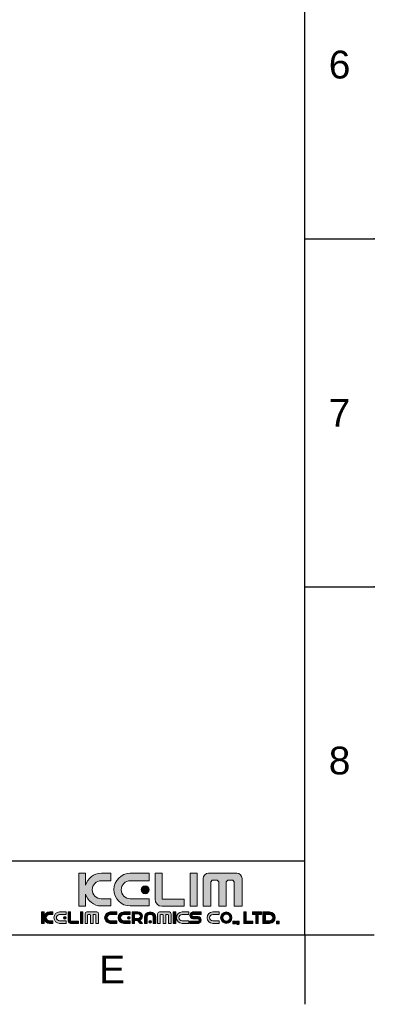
# Model space of a CAD drawing. Header units: millimetres. Extents: x 861 to 1911, y -261 to 1224.
# Tile 3 of 12: x 1731 to 1911, y -261 to 239. Entities that reach past the tile are written whole.
import ezdxf

# ---------------------------------------------------------------- set-up
doc = ezdxf.new("R2010")
doc.units = ezdxf.units.MM
doc.header["$LTSCALE"] = 0.1
doc.layers.add('FORM', color=7, linetype='Continuous')
doc.layers.add('TEXT', color=2, linetype='Continuous')
doc.styles.get("Standard").update_dxf_attribs({"font": 'arial_0.ttf'})

msp = doc.modelspace()

# ---------------------------------------------------------------- hatches: boundary and pattern name
at = {"layer": 'TEXT'}
h = msp.add_hatch(color=2, dxfattribs=at)
h.dxf.hatch_style = 2
edge = h.paths.add_edge_path()
edge.add_spline(control_points=[(1777.26, -207.29), (1777.26, -207.29), (1772.44, -207.29), (1772.44, -207.29), (1769.9, -207.29), (1767.86, -205.24), (1767.86, -202.71), (1767.86, -200.18), (1769.9, -198.13), (1772.44, -198.13), (1772.44, -198.13), (1777.26, -198.13), (1777.26, -198.13), (1777.26, -198.13), (1777.26, -194.35), (1777.26, -194.35), (1777.26, -194.35), (1772.49, -194.35), (1772.49, -194.35), (1768.68, -194.35), (1765.48, -196.9), (1764.5, -200.4), (1764.5, -200.4), (1764.5, -194.23), (1764.5, -194.23), (1764.5, -194.23), (1760.97, -194.23), (1760.97, -194.23), (1760.97, -194.23), (1760.97, -211.07), (1760.97, -211.07), (1760.97, -211.07), (1764.5, -211.07), (1764.5, -211.07), (1764.5, -211.07), (1764.5, -204.89), (1764.5, -204.89), (1765.48, -208.39), (1768.68, -210.96), (1772.49, -210.96), (1772.49, -210.96), (1777.26, -210.96), (1777.26, -210.96), (1777.26, -210.96), (1777.26, -207.29), (1777.26, -207.29)], knot_values=[0, 0, 0, 0, 1, 1, 1, 2, 2, 2, 3, 3, 3, 4, 4, 4, 5, 5, 5, 6, 6, 6, 7, 7, 7, 8, 8, 8, 9, 9, 9, 10, 10, 10, 11, 11, 11, 12, 12, 12, 13, 13, 13, 14, 14, 14, 15, 15, 15, 15], degree=3, periodic=0)
h = msp.add_hatch(color=256, dxfattribs=at)
h.dxf.hatch_style = 2
edge = h.paths.add_edge_path()
edge.add_spline(control_points=[(1787.22, -210.96), (1787.22, -210.96), (1796.82, -210.96), (1796.82, -210.96), (1796.82, -210.96), (1796.82, -207.29), (1796.82, -207.29), (1796.82, -207.29), (1787.16, -207.29), (1787.16, -207.29), (1784.63, -207.29), (1782.58, -205.24), (1782.58, -202.71), (1782.58, -200.18), (1784.62, -198.13), (1787.16, -198.13), (1787.16, -198.13), (1796.82, -198.13), (1796.82, -198.13), (1796.82, -198.13), (1796.82, -194.35), (1796.82, -194.35), (1796.82, -194.35), (1787.22, -194.35), (1787.22, -194.35), (1782.63, -194.35), (1778.91, -198.05), (1778.91, -202.65), (1778.91, -207.23), (1782.63, -210.96), (1787.22, -210.96)], knot_values=[0, 0, 0, 0, 1, 1, 1, 2, 2, 2, 3, 3, 3, 4, 4, 4, 5, 5, 5, 6, 6, 6, 7, 7, 7, 8, 8, 8, 9, 9, 9, 10, 10, 10, 10], degree=3, periodic=0)
h = msp.add_hatch(color=2, dxfattribs=at)
h.dxf.hatch_style = 2
edge = h.paths.add_edge_path()
edge.add_spline(control_points=[(1803.33, -211.08), (1803.33, -211.08), (1814.68, -211.08), (1814.68, -211.08), (1814.68, -211.08), (1814.68, -207.55), (1814.68, -207.55), (1814.68, -207.55), (1803.35, -207.55), (1803.35, -207.55), (1803.35, -207.55), (1803.34, -207.59), (1803.34, -207.59), (1803.34, -207.59), (1803.34, -194.23), (1803.34, -194.23), (1803.34, -194.23), (1799.8, -194.23), (1799.8, -194.23), (1799.8, -194.23), (1799.8, -207.55), (1799.8, -207.55), (1799.8, -207.55), (1799.79, -207.54), (1799.79, -207.54), (1799.79, -209.5), (1801.38, -211.1), (1803.35, -211.1), (1803.35, -211.1), (1803.33, -211.08), (1803.33, -211.08)], knot_values=[0, 0, 0, 0, 1, 1, 1, 2, 2, 2, 3, 3, 3, 4, 4, 4, 5, 5, 5, 6, 6, 6, 7, 7, 7, 8, 8, 8, 9, 9, 9, 10, 10, 10, 10], degree=3, periodic=0)
h = msp.add_hatch(color=2, dxfattribs=at)
h.dxf.hatch_style = 2
h.paths.add_polyline_path([(1821.15, -194.23), (1817.62, -194.23), (1817.62, -211.07), (1821.15, -211.07)])
h = msp.add_hatch(color=2, dxfattribs=at)
h.dxf.hatch_style = 2
edge = h.paths.add_edge_path()
edge.add_spline(control_points=[(1841.34, -194.31), (1841.34, -194.31), (1826.96, -194.31), (1826.96, -194.31), (1825.48, -194.31), (1824.28, -195.5), (1824.28, -196.97), (1824.28, -196.97), (1824.28, -211.05), (1824.28, -211.05), (1824.28, -211.05), (1828.1, -211.05), (1828.1, -211.05), (1828.1, -211.05), (1828.1, -198.71), (1828.1, -198.71), (1828.1, -198.71), (1828.9, -197.91), (1828.9, -197.91), (1828.9, -197.91), (1831.46, -197.91), (1831.46, -197.91), (1831.46, -197.91), (1832.26, -198.71), (1832.26, -198.71), (1832.26, -198.71), (1832.26, -211.05), (1832.26, -211.05), (1832.26, -211.05), (1835.95, -211.05), (1835.95, -211.05), (1835.95, -211.05), (1835.95, -198.71), (1835.95, -198.71), (1835.95, -198.71), (1836.75, -197.91), (1836.75, -197.91), (1836.75, -197.91), (1839.31, -197.91), (1839.31, -197.91), (1839.31, -197.91), (1840.1, -198.71), (1840.1, -198.71), (1840.1, -198.71), (1840.1, -211.05), (1840.1, -211.05), (1840.1, -211.05), (1844.02, -211.05), (1844.02, -211.05), (1844.02, -211.05), (1844.02, -196.97), (1844.02, -196.97), (1844.02, -195.5), (1842.81, -194.31), (1841.34, -194.31)], knot_values=[0, 0, 0, 0, 1, 1, 1, 2, 2, 2, 3, 3, 3, 4, 4, 4, 5, 5, 5, 6, 6, 6, 7, 7, 7, 8, 8, 8, 9, 9, 9, 10, 10, 10, 11, 11, 11, 12, 12, 12, 13, 13, 13, 14, 14, 14, 15, 15, 15, 16, 16, 16, 17, 17, 17, 18, 18, 18, 18], degree=3, periodic=0)
h = msp.add_hatch(color=2, dxfattribs=at)
h.dxf.hatch_style = 2
edge = h.paths.add_edge_path()
edge.add_spline(control_points=[(1792.77, -202.71), (1792.77, -203.82), (1793.66, -204.72), (1794.77, -204.72), (1795.87, -204.72), (1796.77, -203.82), (1796.77, -202.71), (1796.77, -201.6), (1795.87, -200.71), (1794.77, -200.71), (1793.66, -200.71), (1792.77, -201.6), (1792.77, -202.71)], knot_values=[0, 0, 0, 0, 1, 1, 1, 2, 2, 2, 3, 3, 3, 4, 4, 4, 4], degree=3, periodic=0)
h = msp.add_hatch(color=2, dxfattribs=at)
h.dxf.hatch_style = 2
edge = h.paths.add_edge_path()
edge.add_spline(control_points=[(1743.34, -216.15), (1743.34, -216.15), (1743.34, -213.99), (1743.34, -213.99), (1743.34, -213.99), (1742.11, -213.99), (1742.11, -213.99), (1742.11, -213.99), (1742.11, -219.86), (1742.11, -219.86), (1742.11, -219.86), (1743.34, -219.86), (1743.34, -219.86), (1743.34, -219.86), (1743.34, -217.7), (1743.34, -217.7), (1743.68, -218.92), (1744.8, -219.82), (1746.13, -219.82), (1746.13, -219.82), (1747.79, -219.82), (1747.79, -219.82), (1747.79, -219.82), (1747.79, -218.54), (1747.79, -218.54), (1747.79, -218.54), (1746.11, -218.54), (1746.11, -218.54), (1745.23, -218.54), (1744.52, -217.83), (1744.52, -216.95), (1744.52, -216.06), (1745.23, -215.35), (1746.11, -215.35), (1746.11, -215.35), (1747.79, -215.35), (1747.79, -215.35), (1747.79, -215.35), (1747.79, -214.03), (1747.79, -214.03), (1747.79, -214.03), (1746.13, -214.03), (1746.13, -214.03), (1744.8, -214.03), (1743.68, -214.93), (1743.34, -216.15)], knot_values=[0, 0, 0, 0, 1, 1, 1, 2, 2, 2, 3, 3, 3, 4, 4, 4, 5, 5, 5, 6, 6, 6, 7, 7, 7, 8, 8, 8, 9, 9, 9, 10, 10, 10, 11, 11, 11, 12, 12, 12, 13, 13, 13, 14, 14, 14, 15, 15, 15, 15], degree=3, periodic=0)
h = msp.add_hatch(color=2, dxfattribs=at)
h.dxf.hatch_style = 2
edge = h.paths.add_edge_path()
edge.add_spline(control_points=[(1748.37, -216.93), (1748.37, -218.52), (1749.67, -219.82), (1751.27, -219.82), (1751.27, -219.82), (1754.62, -219.82), (1754.62, -219.82), (1754.62, -219.82), (1754.62, -218.54), (1754.62, -218.54), (1754.62, -218.54), (1751.25, -218.54), (1751.25, -218.54), (1750.36, -218.54), (1749.65, -217.83), (1749.65, -216.95), (1749.65, -216.06), (1750.36, -215.35), (1751.25, -215.35), (1751.25, -215.35), (1754.62, -215.35), (1754.62, -215.35), (1754.62, -215.35), (1754.62, -214.03), (1754.62, -214.03), (1754.62, -214.03), (1751.27, -214.03), (1751.27, -214.03), (1749.67, -214.03), (1748.37, -215.32), (1748.37, -216.93)], knot_values=[0, 0, 0, 0, 1, 1, 1, 2, 2, 2, 3, 3, 3, 4, 4, 4, 5, 5, 5, 6, 6, 6, 7, 7, 7, 8, 8, 8, 9, 9, 9, 10, 10, 10, 10], degree=3, periodic=0)
h = msp.add_hatch(color=2, dxfattribs=at)
h.dxf.hatch_style = 2
edge = h.paths.add_edge_path()
edge.add_spline(control_points=[(1756.89, -218.65), (1756.89, -218.65), (1756.89, -213.99), (1756.89, -213.99), (1756.89, -213.99), (1755.66, -213.99), (1755.66, -213.99), (1755.66, -213.99), (1755.66, -218.64), (1755.66, -218.64), (1755.66, -218.64), (1755.65, -218.63), (1755.65, -218.63), (1755.65, -219.32), (1756.21, -219.87), (1756.9, -219.87), (1756.9, -219.87), (1756.89, -219.87), (1756.89, -219.87), (1756.89, -219.87), (1760.84, -219.87), (1760.84, -219.87), (1760.84, -219.87), (1760.84, -218.64), (1760.84, -218.64), (1760.84, -218.64), (1756.9, -218.64), (1756.9, -218.64), (1756.9, -218.64), (1756.89, -218.65), (1756.89, -218.65)], knot_values=[0, 0, 0, 0, 1, 1, 1, 2, 2, 2, 3, 3, 3, 4, 4, 4, 5, 5, 5, 6, 6, 6, 7, 7, 7, 8, 8, 8, 9, 9, 9, 10, 10, 10, 10], degree=3, periodic=0)
h = msp.add_hatch(color=2, dxfattribs=at)
h.dxf.hatch_style = 2
h.paths.add_polyline_path([(1761.87, -219.86), (1763.1, -219.86), (1763.1, -213.99), (1761.87, -213.99)])
h = msp.add_hatch(color=2, dxfattribs=at)
h.dxf.hatch_style = 2
edge = h.paths.add_edge_path()
edge.add_spline(control_points=[(1770.14, -214.02), (1770.14, -214.02), (1765.13, -214.02), (1765.13, -214.02), (1764.61, -214.02), (1764.19, -214.43), (1764.19, -214.94), (1764.19, -214.94), (1764.19, -219.86), (1764.19, -219.86), (1764.19, -219.86), (1765.53, -219.86), (1765.53, -219.86), (1765.53, -219.86), (1765.53, -215.55), (1765.53, -215.55), (1765.53, -215.55), (1765.8, -215.27), (1765.8, -215.27), (1765.8, -215.27), (1766.7, -215.27), (1766.7, -215.27), (1766.7, -215.27), (1766.98, -215.55), (1766.98, -215.55), (1766.98, -215.55), (1766.98, -219.86), (1766.98, -219.86), (1766.98, -219.86), (1768.26, -219.86), (1768.26, -219.86), (1768.26, -219.86), (1768.26, -215.55), (1768.26, -215.55), (1768.26, -215.55), (1768.54, -215.27), (1768.54, -215.27), (1768.54, -215.27), (1769.43, -215.27), (1769.43, -215.27), (1769.43, -215.27), (1769.71, -215.55), (1769.71, -215.55), (1769.71, -215.55), (1769.71, -219.86), (1769.71, -219.86), (1769.71, -219.86), (1771.08, -219.86), (1771.08, -219.86), (1771.08, -219.86), (1771.08, -214.94), (1771.08, -214.94), (1771.08, -214.43), (1770.66, -214.02), (1770.14, -214.02)], knot_values=[0, 0, 0, 0, 1, 1, 1, 2, 2, 2, 3, 3, 3, 4, 4, 4, 5, 5, 5, 6, 6, 6, 7, 7, 7, 8, 8, 8, 9, 9, 9, 10, 10, 10, 11, 11, 11, 12, 12, 12, 13, 13, 13, 14, 14, 14, 15, 15, 15, 16, 16, 16, 17, 17, 17, 18, 18, 18, 18], degree=3, periodic=0)
h = msp.add_hatch(color=2, dxfattribs=at)
h.dxf.hatch_style = 2
edge = h.paths.add_edge_path()
edge.add_spline(control_points=[(1774.16, -216.93), (1774.16, -218.52), (1775.45, -219.82), (1777.05, -219.82), (1777.05, -219.82), (1780.4, -219.82), (1780.4, -219.82), (1780.4, -219.82), (1780.4, -218.54), (1780.4, -218.54), (1780.4, -218.54), (1777.03, -218.54), (1777.03, -218.54), (1776.15, -218.54), (1775.43, -217.83), (1775.43, -216.95), (1775.43, -216.06), (1776.15, -215.35), (1777.03, -215.35), (1777.03, -215.35), (1780.4, -215.35), (1780.4, -215.35), (1780.4, -215.35), (1780.4, -214.03), (1780.4, -214.03), (1780.4, -214.03), (1777.05, -214.03), (1777.05, -214.03), (1775.45, -214.03), (1774.16, -215.32), (1774.16, -216.93)], knot_values=[0, 0, 0, 0, 1, 1, 1, 2, 2, 2, 3, 3, 3, 4, 4, 4, 5, 5, 5, 6, 6, 6, 7, 7, 7, 8, 8, 8, 9, 9, 9, 10, 10, 10, 10], degree=3, periodic=0)
h = msp.add_hatch(color=2, dxfattribs=at)
h.dxf.hatch_style = 2
edge = h.paths.add_edge_path()
edge.add_spline(control_points=[(1780.98, -216.93), (1780.98, -218.52), (1782.27, -219.82), (1783.87, -219.82), (1783.87, -219.82), (1787.22, -219.82), (1787.22, -219.82), (1787.22, -219.82), (1787.22, -218.54), (1787.22, -218.54), (1787.22, -218.54), (1783.85, -218.54), (1783.85, -218.54), (1782.97, -218.54), (1782.26, -217.83), (1782.26, -216.95), (1782.26, -216.06), (1782.97, -215.35), (1783.85, -215.35), (1783.85, -215.35), (1787.22, -215.35), (1787.22, -215.35), (1787.22, -215.35), (1787.22, -214.03), (1787.22, -214.03), (1787.22, -214.03), (1783.87, -214.03), (1783.87, -214.03), (1782.27, -214.03), (1780.98, -215.32), (1780.98, -216.93)], knot_values=[0, 0, 0, 0, 1, 1, 1, 2, 2, 2, 3, 3, 3, 4, 4, 4, 5, 5, 5, 6, 6, 6, 7, 7, 7, 8, 8, 8, 9, 9, 9, 10, 10, 10, 10], degree=3, periodic=0)
h = msp.add_hatch(color=2, dxfattribs=at)
h.dxf.hatch_style = 2
edge = h.paths.add_edge_path()
edge.add_spline(control_points=[(1793.44, -216.15), (1793.44, -214.96), (1792.35, -213.99), (1791, -213.99), (1791, -213.99), (1789.4, -213.99), (1789.4, -213.99), (1789.4, -213.99), (1788.17, -213.99), (1788.17, -213.99), (1788.17, -213.99), (1788.17, -214.95), (1788.17, -214.95), (1788.17, -214.95), (1788.17, -217.33), (1788.17, -217.33), (1788.17, -217.33), (1788.17, -218.32), (1788.17, -218.32), (1788.17, -218.32), (1788.17, -219.86), (1788.17, -219.86), (1788.17, -219.86), (1789.4, -219.86), (1789.4, -219.86), (1789.4, -219.86), (1789.4, -218.32), (1789.4, -218.32), (1789.4, -218.32), (1790.9, -218.32), (1790.9, -218.32), (1790.9, -218.32), (1792.21, -219.86), (1792.21, -219.86), (1792.21, -219.86), (1793.44, -219.86), (1793.44, -219.86), (1793.44, -219.86), (1791.98, -218.14), (1791.98, -218.14), (1792.84, -217.8), (1793.44, -217.04), (1793.44, -216.15)], knot_values=[0, 0, 0, 0, 1, 1, 1, 2, 2, 2, 3, 3, 3, 4, 4, 4, 5, 5, 5, 6, 6, 6, 7, 7, 7, 8, 8, 8, 9, 9, 9, 10, 10, 10, 11, 11, 11, 12, 12, 12, 13, 13, 13, 14, 14, 14, 14], degree=3, periodic=0)
edge = h.paths.add_edge_path()
edge.add_spline(control_points=[(1791.01, -217.33), (1791.01, -217.33), (1789.4, -217.33), (1789.4, -217.33), (1789.4, -217.33), (1789.4, -214.95), (1789.4, -214.95), (1789.4, -214.95), (1791.01, -214.95), (1791.01, -214.95), (1791.76, -214.95), (1792.36, -215.48), (1792.36, -216.14), (1792.36, -216.8), (1791.76, -217.33), (1791.01, -217.33)], knot_values=[0, 0, 0, 0, 1, 1, 1, 2, 2, 2, 3, 3, 3, 4, 4, 4, 5, 5, 5, 5], degree=3, periodic=0)
h = msp.add_hatch(color=2, dxfattribs=at)
h.dxf.hatch_style = 2
edge = h.paths.add_edge_path()
edge.add_spline(control_points=[(1797.33, -214.03), (1795.73, -214.03), (1794.44, -215.23), (1794.44, -216.72), (1794.44, -216.72), (1794.44, -219.82), (1794.44, -219.82), (1794.44, -219.82), (1795.71, -219.82), (1795.71, -219.82), (1795.71, -219.82), (1795.71, -216.7), (1795.71, -216.7), (1795.71, -215.88), (1796.43, -215.22), (1797.31, -215.22), (1798.19, -215.22), (1798.91, -215.88), (1798.91, -216.7), (1798.91, -216.7), (1798.91, -219.82), (1798.91, -219.82), (1798.91, -219.82), (1800.23, -219.82), (1800.23, -219.82), (1800.23, -219.82), (1800.23, -216.72), (1800.23, -216.72), (1800.23, -215.23), (1798.93, -214.03), (1797.33, -214.03)], knot_values=[0, 0, 0, 0, 1, 1, 1, 2, 2, 2, 3, 3, 3, 4, 4, 4, 5, 5, 5, 6, 6, 6, 7, 7, 7, 8, 8, 8, 9, 9, 9, 10, 10, 10, 10], degree=3, periodic=0)
h = msp.add_hatch(color=2, dxfattribs=at)
h.dxf.hatch_style = 2
edge = h.paths.add_edge_path()
edge.add_spline(control_points=[(1807.08, -214.02), (1807.08, -214.02), (1802.06, -214.02), (1802.06, -214.02), (1801.55, -214.02), (1801.13, -214.43), (1801.13, -214.94), (1801.13, -214.94), (1801.13, -219.86), (1801.13, -219.86), (1801.13, -219.86), (1802.46, -219.86), (1802.46, -219.86), (1802.46, -219.86), (1802.46, -215.55), (1802.46, -215.55), (1802.46, -215.55), (1802.74, -215.27), (1802.74, -215.27), (1802.74, -215.27), (1803.63, -215.27), (1803.63, -215.27), (1803.63, -215.27), (1803.91, -215.55), (1803.91, -215.55), (1803.91, -215.55), (1803.91, -219.86), (1803.91, -219.86), (1803.91, -219.86), (1805.2, -219.86), (1805.2, -219.86), (1805.2, -219.86), (1805.2, -215.55), (1805.2, -215.55), (1805.2, -215.55), (1805.48, -215.27), (1805.48, -215.27), (1805.48, -215.27), (1806.37, -215.27), (1806.37, -215.27), (1806.37, -215.27), (1806.65, -215.55), (1806.65, -215.55), (1806.65, -215.55), (1806.65, -219.86), (1806.65, -219.86), (1806.65, -219.86), (1808.01, -219.86), (1808.01, -219.86), (1808.01, -219.86), (1808.01, -214.94), (1808.01, -214.94), (1808.01, -214.43), (1807.59, -214.02), (1807.08, -214.02)], knot_values=[0, 0, 0, 0, 1, 1, 1, 2, 2, 2, 3, 3, 3, 4, 4, 4, 5, 5, 5, 6, 6, 6, 7, 7, 7, 8, 8, 8, 9, 9, 9, 10, 10, 10, 11, 11, 11, 12, 12, 12, 13, 13, 13, 14, 14, 14, 15, 15, 15, 16, 16, 16, 17, 17, 17, 18, 18, 18, 18], degree=3, periodic=0)
h = msp.add_hatch(color=2, dxfattribs=at)
h.dxf.hatch_style = 2
h.paths.add_polyline_path([(1809.09, -219.86), (1810.32, -219.86), (1810.32, -213.99), (1809.09, -213.99)])
h = msp.add_hatch(color=2, dxfattribs=at)
h.dxf.hatch_style = 2
edge = h.paths.add_edge_path()
edge.add_spline(control_points=[(1810.68, -216.93), (1810.68, -218.52), (1811.98, -219.82), (1813.58, -219.82), (1813.58, -219.82), (1816.93, -219.82), (1816.93, -219.82), (1816.93, -219.82), (1816.93, -218.54), (1816.93, -218.54), (1816.93, -218.54), (1813.56, -218.54), (1813.56, -218.54), (1812.67, -218.54), (1811.96, -217.83), (1811.96, -216.95), (1811.96, -216.06), (1812.67, -215.35), (1813.56, -215.35), (1813.56, -215.35), (1816.93, -215.35), (1816.93, -215.35), (1816.93, -215.35), (1816.93, -214.03), (1816.93, -214.03), (1816.93, -214.03), (1813.58, -214.03), (1813.58, -214.03), (1811.98, -214.03), (1810.68, -215.32), (1810.68, -216.93)], knot_values=[0, 0, 0, 0, 1, 1, 1, 2, 2, 2, 3, 3, 3, 4, 4, 4, 5, 5, 5, 6, 6, 6, 7, 7, 7, 8, 8, 8, 9, 9, 9, 10, 10, 10, 10], degree=3, periodic=0)
h = msp.add_hatch(color=2, dxfattribs=at)
h.dxf.hatch_style = 2
edge = h.paths.add_edge_path()
edge.add_spline(control_points=[(1817.55, -215.82), (1817.55, -217.61), (1819.37, -217.46), (1819.37, -217.46), (1819.37, -217.46), (1819.42, -217.46), (1819.42, -217.46), (1819.42, -217.46), (1821.38, -217.46), (1821.38, -217.46), (1821.38, -217.46), (1821.74, -217.46), (1821.74, -217.46), (1821.74, -217.46), (1822.21, -217.54), (1822.21, -218), (1822.21, -218.46), (1821.9, -218.64), (1821.73, -218.64), (1821.73, -218.64), (1817.55, -218.64), (1817.55, -218.64), (1817.55, -218.64), (1817.55, -219.82), (1817.55, -219.82), (1817.55, -219.82), (1821.71, -219.82), (1821.71, -219.82), (1821.71, -219.82), (1823.25, -219.82), (1823.25, -218.03), (1823.25, -216.23), (1821.43, -216.39), (1821.43, -216.39), (1821.43, -216.39), (1821.38, -216.39), (1821.38, -216.39), (1821.38, -216.39), (1819.42, -216.39), (1819.42, -216.39), (1819.42, -216.39), (1819.06, -216.39), (1819.06, -216.39), (1819.06, -216.39), (1818.59, -216.31), (1818.59, -215.85), (1818.59, -215.39), (1818.9, -215.22), (1819.07, -215.22), (1819.07, -215.22), (1823.25, -215.22), (1823.25, -215.22), (1823.25, -215.22), (1823.25, -214.03), (1823.25, -214.03), (1823.25, -214.03), (1819.09, -214.03), (1819.09, -214.03), (1819.09, -214.03), (1817.55, -214.03), (1817.55, -215.82)], knot_values=[0, 0, 0, 0, 1, 1, 1, 2, 2, 2, 3, 3, 3, 4, 4, 4, 5, 5, 5, 6, 6, 6, 7, 7, 7, 8, 8, 8, 9, 9, 9, 10, 10, 10, 11, 11, 11, 12, 12, 12, 13, 13, 13, 14, 14, 14, 15, 15, 15, 16, 16, 16, 17, 17, 17, 18, 18, 18, 19, 19, 19, 20, 20, 20, 20], degree=3, periodic=0)
h = msp.add_hatch(color=2, dxfattribs=at)
h.dxf.hatch_style = 2
edge = h.paths.add_edge_path()
edge.add_spline(control_points=[(1826.23, -216.93), (1826.23, -218.52), (1827.53, -219.82), (1829.13, -219.82), (1829.13, -219.82), (1832.48, -219.82), (1832.48, -219.82), (1832.48, -219.82), (1832.48, -218.54), (1832.48, -218.54), (1832.48, -218.54), (1829.11, -218.54), (1829.11, -218.54), (1828.23, -218.54), (1827.51, -217.83), (1827.51, -216.95), (1827.51, -216.06), (1828.23, -215.35), (1829.11, -215.35), (1829.11, -215.35), (1832.48, -215.35), (1832.48, -215.35), (1832.48, -215.35), (1832.48, -214.03), (1832.48, -214.03), (1832.48, -214.03), (1829.13, -214.03), (1829.13, -214.03), (1827.53, -214.03), (1826.23, -215.32), (1826.23, -216.93)], knot_values=[0, 0, 0, 0, 1, 1, 1, 2, 2, 2, 3, 3, 3, 4, 4, 4, 5, 5, 5, 6, 6, 6, 7, 7, 7, 8, 8, 8, 9, 9, 9, 10, 10, 10, 10], degree=3, periodic=0)
h = msp.add_hatch(color=2, dxfattribs=at)
h.dxf.hatch_style = 2
edge = h.paths.add_edge_path()
edge.add_spline(control_points=[(1836.01, -214.03), (1834.41, -214.03), (1833.12, -215.33), (1833.12, -216.93), (1833.12, -218.52), (1834.41, -219.82), (1836.01, -219.82), (1837.61, -219.82), (1838.91, -218.52), (1838.91, -216.93), (1838.91, -215.33), (1837.61, -214.03), (1836.01, -214.03)], knot_values=[0, 0, 0, 0, 1, 1, 1, 2, 2, 2, 3, 3, 3, 4, 4, 4, 4], degree=3, periodic=0)
edge = h.paths.add_edge_path()
edge.add_spline(control_points=[(1836.01, -218.7), (1835.04, -218.7), (1834.24, -217.9), (1834.24, -216.93), (1834.24, -215.95), (1835.04, -215.16), (1836.01, -215.16), (1836.99, -215.16), (1837.78, -215.95), (1837.78, -216.93), (1837.78, -217.9), (1836.99, -218.7), (1836.01, -218.7)], knot_values=[0, 0, 0, 0, 1, 1, 1, 2, 2, 2, 3, 3, 3, 4, 4, 4, 4], degree=3, periodic=0)
h = msp.add_hatch(color=2, dxfattribs=at)
h.dxf.hatch_style = 2
h.paths.add_polyline_path([(1846.13, -213.99), (1844.9, -213.99), (1844.9, -218.63), (1844.9, -219.86), (1846.13, -219.86), (1849.45, -219.86), (1849.45, -218.63), (1846.13, -218.63)])
h = msp.add_hatch(color=2, dxfattribs=at)
h.dxf.hatch_style = 2
h.paths.add_polyline_path([(1851, -213.99), (1849.34, -213.99), (1849.34, -215.22), (1851, -215.22), (1851, -219.86), (1852.23, -219.86), (1852.23, -215.22), (1853.89, -215.22), (1853.89, -213.99), (1852.23, -213.99)])
h = msp.add_hatch(color=2, dxfattribs=at)
h.dxf.hatch_style = 2
edge = h.paths.add_edge_path()
edge.add_spline(control_points=[(1858.03, -214.01), (1858.03, -214.01), (1854.68, -214.01), (1854.68, -214.01), (1854.68, -214.01), (1854.68, -219.8), (1854.68, -219.8), (1854.68, -219.8), (1858.03, -219.8), (1858.03, -219.8), (1859.63, -219.8), (1860.92, -218.51), (1860.92, -216.91), (1860.92, -215.31), (1859.63, -214.01), (1858.03, -214.01)], knot_values=[0, 0, 0, 0, 1, 1, 1, 2, 2, 2, 3, 3, 3, 4, 4, 4, 5, 5, 5, 5], degree=3, periodic=0)
edge = h.paths.add_edge_path()
edge.add_spline(control_points=[(1858.05, -218.48), (1858.05, -218.48), (1855.91, -218.48), (1855.91, -218.48), (1855.91, -218.48), (1855.91, -215.29), (1855.91, -215.29), (1855.91, -215.29), (1858.05, -215.29), (1858.05, -215.29), (1858.93, -215.29), (1859.64, -216), (1859.64, -216.88), (1859.64, -217.77), (1858.93, -218.48), (1858.05, -218.48)], knot_values=[0, 0, 0, 0, 1, 1, 1, 2, 2, 2, 3, 3, 3, 4, 4, 4, 5, 5, 5, 5], degree=3, periodic=0)
h = msp.add_hatch(color=2, dxfattribs=at)
h.dxf.hatch_style = 2
edge = h.paths.add_edge_path()
edge.add_spline(control_points=[(1753.2, -216.95), (1753.2, -217.33), (1753.51, -217.65), (1753.9, -217.65), (1754.29, -217.65), (1754.6, -217.33), (1754.6, -216.95), (1754.6, -216.56), (1754.29, -216.25), (1753.9, -216.25), (1753.51, -216.25), (1753.2, -216.56), (1753.2, -216.95)], knot_values=[0, 0, 0, 0, 1, 1, 1, 2, 2, 2, 3, 3, 3, 4, 4, 4, 4], degree=3, periodic=0)
h = msp.add_hatch(color=2, dxfattribs=at)
h.dxf.hatch_style = 2
edge = h.paths.add_edge_path()
edge.add_spline(control_points=[(1785.81, -216.95), (1785.81, -217.33), (1786.12, -217.65), (1786.51, -217.65), (1786.89, -217.65), (1787.2, -217.33), (1787.2, -216.95), (1787.2, -216.56), (1786.89, -216.25), (1786.51, -216.25), (1786.12, -216.25), (1785.81, -216.56), (1785.81, -216.95)], knot_values=[0, 0, 0, 0, 1, 1, 1, 2, 2, 2, 3, 3, 3, 4, 4, 4, 4], degree=3, periodic=0)
h = msp.add_hatch(color=2, dxfattribs=at)
h.dxf.hatch_style = 2
edge = h.paths.add_edge_path()
edge.add_spline(control_points=[(1797.35, -218.38), (1796.97, -218.38), (1796.66, -218.69), (1796.66, -219.08), (1796.66, -219.46), (1796.97, -219.78), (1797.35, -219.78), (1797.74, -219.78), (1798.05, -219.46), (1798.05, -219.08), (1798.05, -218.69), (1797.74, -218.38), (1797.35, -218.38)], knot_values=[0, 0, 0, 0, 1, 1, 1, 2, 2, 2, 3, 3, 3, 4, 4, 4, 4], degree=3, periodic=0)
h = msp.add_hatch(color=2, dxfattribs=at)
h.dxf.hatch_style = 2
h.paths.add_polyline_path([(1839.39, -220.05), (1840.67, -220.05), (1840.67, -218.77), (1839.39, -218.77)])
h = msp.add_hatch(color=2, dxfattribs=at)
h.dxf.hatch_style = 2
h.paths.add_polyline_path([(1841.26, -220.05), (1841.77, -220.05), (1841.41, -220.36), (1842.18, -220.36), (1842.54, -220.05), (1842.54, -218.77), (1841.26, -218.77)])
h = msp.add_hatch(color=2, dxfattribs=at)
h.dxf.hatch_style = 2
h.paths.add_polyline_path([(1861.59, -220.05), (1862.87, -220.05), (1862.87, -218.77), (1861.59, -218.77)])

# ---------------------------------------------------------------- linework, layer by layer
for p, q in [((1875.94, -225.57), (1875.94, 1188.57)), ((1875.94, 127.97), (1911.29, 127.97)), ((1875.94, -48.8), (1911.29, -48.8)), ((896.65, -225.57), (1875.94, -225.57)), ((1875.94, -225.57), (1875.94, -260.92)), ((1875.94, -225.57), (1911.29, -225.57))]:
    msp.add_line(p, q)
for p in [(1911.29, 127.97), (1911.29, -48.8)]:
    msp.add_point(p)
at = {"layer": 'FORM'}
msp.add_line((1199.69, -188.07), (1875.94, -188.07), dxfattribs=at)
at = {"layer": 'TEXT', "lineweight": 0}
for points in [[(1821.15, -194.23), (1817.62, -194.23), (1817.62, -211.07), (1821.15, -211.07), (1821.15, -194.23)], [(1761.87, -219.86), (1763.1, -219.86), (1763.1, -213.99), (1761.87, -213.99), (1761.87, -219.86)], [(1809.09, -219.86), (1810.32, -219.86), (1810.32, -213.99), (1809.09, -213.99), (1809.09, -219.86)], [(1846.13, -213.99), (1844.9, -213.99), (1844.9, -218.63), (1844.9, -219.86), (1846.13, -219.86), (1849.45, -219.86), (1849.45, -218.63), (1846.13, -218.63), (1846.13, -213.99)], [(1851, -213.99), (1849.34, -213.99), (1849.34, -215.22), (1851, -215.22), (1851, -219.86), (1852.23, -219.86), (1852.23, -215.22), (1853.89, -215.22), (1853.89, -213.99), (1852.23, -213.99), (1851, -213.99)], [(1839.39, -220.05), (1840.67, -220.05), (1840.67, -218.77), (1839.39, -218.77), (1839.39, -220.05)], [(1841.26, -220.05), (1841.77, -220.05), (1841.41, -220.36), (1842.18, -220.36), (1842.54, -220.05), (1842.54, -218.77), (1841.26, -218.77), (1841.26, -220.05)], [(1861.59, -220.05), (1862.87, -220.05), (1862.87, -218.77), (1861.59, -218.77), (1861.59, -220.05)]]:
    msp.add_lwpolyline(points, dxfattribs=at)
for points, knots in [([(1777.26, -207.29), (1777.26, -207.29), (1772.44, -207.29), (1772.44, -207.29), (1769.9, -207.29), (1767.86, -205.24), (1767.86, -202.71), (1767.86, -200.18), (1769.9, -198.13), (1772.44, -198.13), (1772.44, -198.13), (1777.26, -198.13), (1777.26, -198.13), (1777.26, -198.13), (1777.26, -194.35), (1777.26, -194.35), (1777.26, -194.35), (1772.49, -194.35), (1772.49, -194.35), (1768.68, -194.35), (1765.48, -196.9), (1764.5, -200.4), (1764.5, -200.4), (1764.5, -194.23), (1764.5, -194.23), (1764.5, -194.23), (1760.97, -194.23), (1760.97, -194.23), (1760.97, -194.23), (1760.97, -211.07), (1760.97, -211.07), (1760.97, -211.07), (1764.5, -211.07), (1764.5, -211.07), (1764.5, -211.07), (1764.5, -204.89), (1764.5, -204.89), (1765.48, -208.39), (1768.68, -210.96), (1772.49, -210.96), (1772.49, -210.96), (1777.26, -210.96), (1777.26, -210.96), (1777.26, -210.96), (1777.26, -207.29), (1777.26, -207.29)], [0, 0, 0, 0, 1, 1, 1, 2, 2, 2, 3, 3, 3, 4, 4, 4, 5, 5, 5, 6, 6, 6, 7, 7, 7, 8, 8, 8, 9, 9, 9, 10, 10, 10, 11, 11, 11, 12, 12, 12, 13, 13, 13, 14, 14, 14, 15, 15, 15, 15]), ([(1787.22, -210.96), (1787.22, -210.96), (1796.82, -210.96), (1796.82, -210.96), (1796.82, -210.96), (1796.82, -207.29), (1796.82, -207.29), (1796.82, -207.29), (1787.16, -207.29), (1787.16, -207.29), (1784.63, -207.29), (1782.58, -205.24), (1782.58, -202.71), (1782.58, -200.18), (1784.62, -198.13), (1787.16, -198.13), (1787.16, -198.13), (1796.82, -198.13), (1796.82, -198.13), (1796.82, -198.13), (1796.82, -194.35), (1796.82, -194.35), (1796.82, -194.35), (1787.22, -194.35), (1787.22, -194.35), (1782.63, -194.35), (1778.91, -198.05), (1778.91, -202.65), (1778.91, -207.23), (1782.63, -210.96), (1787.22, -210.96)], [0, 0, 0, 0, 1, 1, 1, 2, 2, 2, 3, 3, 3, 4, 4, 4, 5, 5, 5, 6, 6, 6, 7, 7, 7, 8, 8, 8, 9, 9, 9, 10, 10, 10, 10]), ([(1803.33, -211.08), (1803.33, -211.08), (1814.68, -211.08), (1814.68, -211.08), (1814.68, -211.08), (1814.68, -207.55), (1814.68, -207.55), (1814.68, -207.55), (1803.35, -207.55), (1803.35, -207.55), (1803.35, -207.55), (1803.34, -207.59), (1803.34, -207.59), (1803.34, -207.59), (1803.34, -194.23), (1803.34, -194.23), (1803.34, -194.23), (1799.8, -194.23), (1799.8, -194.23), (1799.8, -194.23), (1799.8, -207.55), (1799.8, -207.55), (1799.8, -207.55), (1799.79, -207.54), (1799.79, -207.54), (1799.79, -209.5), (1801.38, -211.1), (1803.35, -211.1), (1803.35, -211.1), (1803.33, -211.08), (1803.33, -211.08)], [0, 0, 0, 0, 1, 1, 1, 2, 2, 2, 3, 3, 3, 4, 4, 4, 5, 5, 5, 6, 6, 6, 7, 7, 7, 8, 8, 8, 9, 9, 9, 10, 10, 10, 10]), ([(1841.34, -194.31), (1841.34, -194.31), (1826.96, -194.31), (1826.96, -194.31), (1825.48, -194.31), (1824.28, -195.5), (1824.28, -196.97), (1824.28, -196.97), (1824.28, -211.05), (1824.28, -211.05), (1824.28, -211.05), (1828.1, -211.05), (1828.1, -211.05), (1828.1, -211.05), (1828.1, -198.71), (1828.1, -198.71), (1828.1, -198.71), (1828.9, -197.91), (1828.9, -197.91), (1828.9, -197.91), (1831.46, -197.91), (1831.46, -197.91), (1831.46, -197.91), (1832.26, -198.71), (1832.26, -198.71), (1832.26, -198.71), (1832.26, -211.05), (1832.26, -211.05), (1832.26, -211.05), (1835.95, -211.05), (1835.95, -211.05), (1835.95, -211.05), (1835.95, -198.71), (1835.95, -198.71), (1835.95, -198.71), (1836.75, -197.91), (1836.75, -197.91), (1836.75, -197.91), (1839.31, -197.91), (1839.31, -197.91), (1839.31, -197.91), (1840.1, -198.71), (1840.1, -198.71), (1840.1, -198.71), (1840.1, -211.05), (1840.1, -211.05), (1840.1, -211.05), (1844.02, -211.05), (1844.02, -211.05), (1844.02, -211.05), (1844.02, -196.97), (1844.02, -196.97), (1844.02, -195.5), (1842.81, -194.31), (1841.34, -194.31)], [0, 0, 0, 0, 1, 1, 1, 2, 2, 2, 3, 3, 3, 4, 4, 4, 5, 5, 5, 6, 6, 6, 7, 7, 7, 8, 8, 8, 9, 9, 9, 10, 10, 10, 11, 11, 11, 12, 12, 12, 13, 13, 13, 14, 14, 14, 15, 15, 15, 16, 16, 16, 17, 17, 17, 18, 18, 18, 18]), ([(1792.77, -202.71), (1792.77, -203.82), (1793.66, -204.72), (1794.77, -204.72), (1795.87, -204.72), (1796.77, -203.82), (1796.77, -202.71), (1796.77, -201.6), (1795.87, -200.71), (1794.77, -200.71), (1793.66, -200.71), (1792.77, -201.6), (1792.77, -202.71)], [0, 0, 0, 0, 1, 1, 1, 2, 2, 2, 3, 3, 3, 4, 4, 4, 4]), ([(1743.34, -216.15), (1743.34, -216.15), (1743.34, -213.99), (1743.34, -213.99), (1743.34, -213.99), (1742.11, -213.99), (1742.11, -213.99), (1742.11, -213.99), (1742.11, -219.86), (1742.11, -219.86), (1742.11, -219.86), (1743.34, -219.86), (1743.34, -219.86), (1743.34, -219.86), (1743.34, -217.7), (1743.34, -217.7), (1743.68, -218.92), (1744.8, -219.82), (1746.13, -219.82), (1746.13, -219.82), (1747.79, -219.82), (1747.79, -219.82), (1747.79, -219.82), (1747.79, -218.54), (1747.79, -218.54), (1747.79, -218.54), (1746.11, -218.54), (1746.11, -218.54), (1745.23, -218.54), (1744.52, -217.83), (1744.52, -216.95), (1744.52, -216.06), (1745.23, -215.35), (1746.11, -215.35), (1746.11, -215.35), (1747.79, -215.35), (1747.79, -215.35), (1747.79, -215.35), (1747.79, -214.03), (1747.79, -214.03), (1747.79, -214.03), (1746.13, -214.03), (1746.13, -214.03), (1744.8, -214.03), (1743.68, -214.93), (1743.34, -216.15)], [0, 0, 0, 0, 1, 1, 1, 2, 2, 2, 3, 3, 3, 4, 4, 4, 5, 5, 5, 6, 6, 6, 7, 7, 7, 8, 8, 8, 9, 9, 9, 10, 10, 10, 11, 11, 11, 12, 12, 12, 13, 13, 13, 14, 14, 14, 15, 15, 15, 15]), ([(1748.37, -216.93), (1748.37, -218.52), (1749.67, -219.82), (1751.27, -219.82), (1751.27, -219.82), (1754.62, -219.82), (1754.62, -219.82), (1754.62, -219.82), (1754.62, -218.54), (1754.62, -218.54), (1754.62, -218.54), (1751.25, -218.54), (1751.25, -218.54), (1750.36, -218.54), (1749.65, -217.83), (1749.65, -216.95), (1749.65, -216.06), (1750.36, -215.35), (1751.25, -215.35), (1751.25, -215.35), (1754.62, -215.35), (1754.62, -215.35), (1754.62, -215.35), (1754.62, -214.03), (1754.62, -214.03), (1754.62, -214.03), (1751.27, -214.03), (1751.27, -214.03), (1749.67, -214.03), (1748.37, -215.32), (1748.37, -216.93)], [0, 0, 0, 0, 1, 1, 1, 2, 2, 2, 3, 3, 3, 4, 4, 4, 5, 5, 5, 6, 6, 6, 7, 7, 7, 8, 8, 8, 9, 9, 9, 10, 10, 10, 10]), ([(1756.89, -218.65), (1756.89, -218.65), (1756.89, -213.99), (1756.89, -213.99), (1756.89, -213.99), (1755.66, -213.99), (1755.66, -213.99), (1755.66, -213.99), (1755.66, -218.64), (1755.66, -218.64), (1755.66, -218.64), (1755.65, -218.63), (1755.65, -218.63), (1755.65, -219.32), (1756.21, -219.87), (1756.9, -219.87), (1756.9, -219.87), (1756.89, -219.87), (1756.89, -219.87), (1756.89, -219.87), (1760.84, -219.87), (1760.84, -219.87), (1760.84, -219.87), (1760.84, -218.64), (1760.84, -218.64), (1760.84, -218.64), (1756.9, -218.64), (1756.9, -218.64), (1756.9, -218.64), (1756.89, -218.65), (1756.89, -218.65)], [0, 0, 0, 0, 1, 1, 1, 2, 2, 2, 3, 3, 3, 4, 4, 4, 5, 5, 5, 6, 6, 6, 7, 7, 7, 8, 8, 8, 9, 9, 9, 10, 10, 10, 10]), ([(1770.14, -214.02), (1770.14, -214.02), (1765.13, -214.02), (1765.13, -214.02), (1764.61, -214.02), (1764.19, -214.43), (1764.19, -214.94), (1764.19, -214.94), (1764.19, -219.86), (1764.19, -219.86), (1764.19, -219.86), (1765.53, -219.86), (1765.53, -219.86), (1765.53, -219.86), (1765.53, -215.55), (1765.53, -215.55), (1765.53, -215.55), (1765.8, -215.27), (1765.8, -215.27), (1765.8, -215.27), (1766.7, -215.27), (1766.7, -215.27), (1766.7, -215.27), (1766.98, -215.55), (1766.98, -215.55), (1766.98, -215.55), (1766.98, -219.86), (1766.98, -219.86), (1766.98, -219.86), (1768.26, -219.86), (1768.26, -219.86), (1768.26, -219.86), (1768.26, -215.55), (1768.26, -215.55), (1768.26, -215.55), (1768.54, -215.27), (1768.54, -215.27), (1768.54, -215.27), (1769.43, -215.27), (1769.43, -215.27), (1769.43, -215.27), (1769.71, -215.55), (1769.71, -215.55), (1769.71, -215.55), (1769.71, -219.86), (1769.71, -219.86), (1769.71, -219.86), (1771.08, -219.86), (1771.08, -219.86), (1771.08, -219.86), (1771.08, -214.94), (1771.08, -214.94), (1771.08, -214.43), (1770.66, -214.02), (1770.14, -214.02)], [0, 0, 0, 0, 1, 1, 1, 2, 2, 2, 3, 3, 3, 4, 4, 4, 5, 5, 5, 6, 6, 6, 7, 7, 7, 8, 8, 8, 9, 9, 9, 10, 10, 10, 11, 11, 11, 12, 12, 12, 13, 13, 13, 14, 14, 14, 15, 15, 15, 16, 16, 16, 17, 17, 17, 18, 18, 18, 18]), ([(1774.16, -216.93), (1774.16, -218.52), (1775.45, -219.82), (1777.05, -219.82), (1777.05, -219.82), (1780.4, -219.82), (1780.4, -219.82), (1780.4, -219.82), (1780.4, -218.54), (1780.4, -218.54), (1780.4, -218.54), (1777.03, -218.54), (1777.03, -218.54), (1776.15, -218.54), (1775.43, -217.83), (1775.43, -216.95), (1775.43, -216.06), (1776.15, -215.35), (1777.03, -215.35), (1777.03, -215.35), (1780.4, -215.35), (1780.4, -215.35), (1780.4, -215.35), (1780.4, -214.03), (1780.4, -214.03), (1780.4, -214.03), (1777.05, -214.03), (1777.05, -214.03), (1775.45, -214.03), (1774.16, -215.32), (1774.16, -216.93)], [0, 0, 0, 0, 1, 1, 1, 2, 2, 2, 3, 3, 3, 4, 4, 4, 5, 5, 5, 6, 6, 6, 7, 7, 7, 8, 8, 8, 9, 9, 9, 10, 10, 10, 10]), ([(1780.98, -216.93), (1780.98, -218.52), (1782.27, -219.82), (1783.87, -219.82), (1783.87, -219.82), (1787.22, -219.82), (1787.22, -219.82), (1787.22, -219.82), (1787.22, -218.54), (1787.22, -218.54), (1787.22, -218.54), (1783.85, -218.54), (1783.85, -218.54), (1782.97, -218.54), (1782.26, -217.83), (1782.26, -216.95), (1782.26, -216.06), (1782.97, -215.35), (1783.85, -215.35), (1783.85, -215.35), (1787.22, -215.35), (1787.22, -215.35), (1787.22, -215.35), (1787.22, -214.03), (1787.22, -214.03), (1787.22, -214.03), (1783.87, -214.03), (1783.87, -214.03), (1782.27, -214.03), (1780.98, -215.32), (1780.98, -216.93)], [0, 0, 0, 0, 1, 1, 1, 2, 2, 2, 3, 3, 3, 4, 4, 4, 5, 5, 5, 6, 6, 6, 7, 7, 7, 8, 8, 8, 9, 9, 9, 10, 10, 10, 10]), ([(1793.44, -216.15), (1793.44, -214.96), (1792.35, -213.99), (1791, -213.99), (1791, -213.99), (1789.4, -213.99), (1789.4, -213.99), (1789.4, -213.99), (1788.17, -213.99), (1788.17, -213.99), (1788.17, -213.99), (1788.17, -214.95), (1788.17, -214.95), (1788.17, -214.95), (1788.17, -217.33), (1788.17, -217.33), (1788.17, -217.33), (1788.17, -218.32), (1788.17, -218.32), (1788.17, -218.32), (1788.17, -219.86), (1788.17, -219.86), (1788.17, -219.86), (1789.4, -219.86), (1789.4, -219.86), (1789.4, -219.86), (1789.4, -218.32), (1789.4, -218.32), (1789.4, -218.32), (1790.9, -218.32), (1790.9, -218.32), (1790.9, -218.32), (1792.21, -219.86), (1792.21, -219.86), (1792.21, -219.86), (1793.44, -219.86), (1793.44, -219.86), (1793.44, -219.86), (1791.98, -218.14), (1791.98, -218.14), (1792.84, -217.8), (1793.44, -217.04), (1793.44, -216.15)], [0, 0, 0, 0, 1, 1, 1, 2, 2, 2, 3, 3, 3, 4, 4, 4, 5, 5, 5, 6, 6, 6, 7, 7, 7, 8, 8, 8, 9, 9, 9, 10, 10, 10, 11, 11, 11, 12, 12, 12, 13, 13, 13, 14, 14, 14, 14]), ([(1791.01, -217.33), (1791.01, -217.33), (1789.4, -217.33), (1789.4, -217.33), (1789.4, -217.33), (1789.4, -214.95), (1789.4, -214.95), (1789.4, -214.95), (1791.01, -214.95), (1791.01, -214.95), (1791.76, -214.95), (1792.36, -215.48), (1792.36, -216.14), (1792.36, -216.8), (1791.76, -217.33), (1791.01, -217.33)], [0, 0, 0, 0, 1, 1, 1, 2, 2, 2, 3, 3, 3, 4, 4, 4, 5, 5, 5, 5]), ([(1797.33, -214.03), (1795.73, -214.03), (1794.44, -215.23), (1794.44, -216.72), (1794.44, -216.72), (1794.44, -219.82), (1794.44, -219.82), (1794.44, -219.82), (1795.71, -219.82), (1795.71, -219.82), (1795.71, -219.82), (1795.71, -216.7), (1795.71, -216.7), (1795.71, -215.88), (1796.43, -215.22), (1797.31, -215.22), (1798.19, -215.22), (1798.91, -215.88), (1798.91, -216.7), (1798.91, -216.7), (1798.91, -219.82), (1798.91, -219.82), (1798.91, -219.82), (1800.23, -219.82), (1800.23, -219.82), (1800.23, -219.82), (1800.23, -216.72), (1800.23, -216.72), (1800.23, -215.23), (1798.93, -214.03), (1797.33, -214.03)], [0, 0, 0, 0, 1, 1, 1, 2, 2, 2, 3, 3, 3, 4, 4, 4, 5, 5, 5, 6, 6, 6, 7, 7, 7, 8, 8, 8, 9, 9, 9, 10, 10, 10, 10]), ([(1807.08, -214.02), (1807.08, -214.02), (1802.06, -214.02), (1802.06, -214.02), (1801.55, -214.02), (1801.13, -214.43), (1801.13, -214.94), (1801.13, -214.94), (1801.13, -219.86), (1801.13, -219.86), (1801.13, -219.86), (1802.46, -219.86), (1802.46, -219.86), (1802.46, -219.86), (1802.46, -215.55), (1802.46, -215.55), (1802.46, -215.55), (1802.74, -215.27), (1802.74, -215.27), (1802.74, -215.27), (1803.63, -215.27), (1803.63, -215.27), (1803.63, -215.27), (1803.91, -215.55), (1803.91, -215.55), (1803.91, -215.55), (1803.91, -219.86), (1803.91, -219.86), (1803.91, -219.86), (1805.2, -219.86), (1805.2, -219.86), (1805.2, -219.86), (1805.2, -215.55), (1805.2, -215.55), (1805.2, -215.55), (1805.48, -215.27), (1805.48, -215.27), (1805.48, -215.27), (1806.37, -215.27), (1806.37, -215.27), (1806.37, -215.27), (1806.65, -215.55), (1806.65, -215.55), (1806.65, -215.55), (1806.65, -219.86), (1806.65, -219.86), (1806.65, -219.86), (1808.01, -219.86), (1808.01, -219.86), (1808.01, -219.86), (1808.01, -214.94), (1808.01, -214.94), (1808.01, -214.43), (1807.59, -214.02), (1807.08, -214.02)], [0, 0, 0, 0, 1, 1, 1, 2, 2, 2, 3, 3, 3, 4, 4, 4, 5, 5, 5, 6, 6, 6, 7, 7, 7, 8, 8, 8, 9, 9, 9, 10, 10, 10, 11, 11, 11, 12, 12, 12, 13, 13, 13, 14, 14, 14, 15, 15, 15, 16, 16, 16, 17, 17, 17, 18, 18, 18, 18]), ([(1810.68, -216.93), (1810.68, -218.52), (1811.98, -219.82), (1813.58, -219.82), (1813.58, -219.82), (1816.93, -219.82), (1816.93, -219.82), (1816.93, -219.82), (1816.93, -218.54), (1816.93, -218.54), (1816.93, -218.54), (1813.56, -218.54), (1813.56, -218.54), (1812.67, -218.54), (1811.96, -217.83), (1811.96, -216.95), (1811.96, -216.06), (1812.67, -215.35), (1813.56, -215.35), (1813.56, -215.35), (1816.93, -215.35), (1816.93, -215.35), (1816.93, -215.35), (1816.93, -214.03), (1816.93, -214.03), (1816.93, -214.03), (1813.58, -214.03), (1813.58, -214.03), (1811.98, -214.03), (1810.68, -215.32), (1810.68, -216.93)], [0, 0, 0, 0, 1, 1, 1, 2, 2, 2, 3, 3, 3, 4, 4, 4, 5, 5, 5, 6, 6, 6, 7, 7, 7, 8, 8, 8, 9, 9, 9, 10, 10, 10, 10]), ([(1817.55, -215.82), (1817.55, -217.61), (1819.37, -217.46), (1819.37, -217.46), (1819.37, -217.46), (1819.42, -217.46), (1819.42, -217.46), (1819.42, -217.46), (1821.38, -217.46), (1821.38, -217.46), (1821.38, -217.46), (1821.74, -217.46), (1821.74, -217.46), (1821.74, -217.46), (1822.21, -217.54), (1822.21, -218), (1822.21, -218.46), (1821.9, -218.64), (1821.73, -218.64), (1821.73, -218.64), (1817.55, -218.64), (1817.55, -218.64), (1817.55, -218.64), (1817.55, -219.82), (1817.55, -219.82), (1817.55, -219.82), (1821.71, -219.82), (1821.71, -219.82), (1821.71, -219.82), (1823.25, -219.82), (1823.25, -218.03), (1823.25, -216.23), (1821.43, -216.39), (1821.43, -216.39), (1821.43, -216.39), (1821.38, -216.39), (1821.38, -216.39), (1821.38, -216.39), (1819.42, -216.39), (1819.42, -216.39), (1819.42, -216.39), (1819.06, -216.39), (1819.06, -216.39), (1819.06, -216.39), (1818.59, -216.31), (1818.59, -215.85), (1818.59, -215.39), (1818.9, -215.22), (1819.07, -215.22), (1819.07, -215.22), (1823.25, -215.22), (1823.25, -215.22), (1823.25, -215.22), (1823.25, -214.03), (1823.25, -214.03), (1823.25, -214.03), (1819.09, -214.03), (1819.09, -214.03), (1819.09, -214.03), (1817.55, -214.03), (1817.55, -215.82)], [0, 0, 0, 0, 1, 1, 1, 2, 2, 2, 3, 3, 3, 4, 4, 4, 5, 5, 5, 6, 6, 6, 7, 7, 7, 8, 8, 8, 9, 9, 9, 10, 10, 10, 11, 11, 11, 12, 12, 12, 13, 13, 13, 14, 14, 14, 15, 15, 15, 16, 16, 16, 17, 17, 17, 18, 18, 18, 19, 19, 19, 20, 20, 20, 20]), ([(1826.23, -216.93), (1826.23, -218.52), (1827.53, -219.82), (1829.13, -219.82), (1829.13, -219.82), (1832.48, -219.82), (1832.48, -219.82), (1832.48, -219.82), (1832.48, -218.54), (1832.48, -218.54), (1832.48, -218.54), (1829.11, -218.54), (1829.11, -218.54), (1828.23, -218.54), (1827.51, -217.83), (1827.51, -216.95), (1827.51, -216.06), (1828.23, -215.35), (1829.11, -215.35), (1829.11, -215.35), (1832.48, -215.35), (1832.48, -215.35), (1832.48, -215.35), (1832.48, -214.03), (1832.48, -214.03), (1832.48, -214.03), (1829.13, -214.03), (1829.13, -214.03), (1827.53, -214.03), (1826.23, -215.32), (1826.23, -216.93)], [0, 0, 0, 0, 1, 1, 1, 2, 2, 2, 3, 3, 3, 4, 4, 4, 5, 5, 5, 6, 6, 6, 7, 7, 7, 8, 8, 8, 9, 9, 9, 10, 10, 10, 10]), ([(1836.01, -214.03), (1834.41, -214.03), (1833.12, -215.33), (1833.12, -216.93), (1833.12, -218.52), (1834.41, -219.82), (1836.01, -219.82), (1837.61, -219.82), (1838.91, -218.52), (1838.91, -216.93), (1838.91, -215.33), (1837.61, -214.03), (1836.01, -214.03)], [0, 0, 0, 0, 1, 1, 1, 2, 2, 2, 3, 3, 3, 4, 4, 4, 4]), ([(1858.03, -214.01), (1858.03, -214.01), (1854.68, -214.01), (1854.68, -214.01), (1854.68, -214.01), (1854.68, -219.8), (1854.68, -219.8), (1854.68, -219.8), (1858.03, -219.8), (1858.03, -219.8), (1859.63, -219.8), (1860.92, -218.51), (1860.92, -216.91), (1860.92, -215.31), (1859.63, -214.01), (1858.03, -214.01)], [0, 0, 0, 0, 1, 1, 1, 2, 2, 2, 3, 3, 3, 4, 4, 4, 5, 5, 5, 5]), ([(1753.2, -216.95), (1753.2, -217.33), (1753.51, -217.65), (1753.9, -217.65), (1754.29, -217.65), (1754.6, -217.33), (1754.6, -216.95), (1754.6, -216.56), (1754.29, -216.25), (1753.9, -216.25), (1753.51, -216.25), (1753.2, -216.56), (1753.2, -216.95)], [0, 0, 0, 0, 1, 1, 1, 2, 2, 2, 3, 3, 3, 4, 4, 4, 4]), ([(1785.81, -216.95), (1785.81, -217.33), (1786.12, -217.65), (1786.51, -217.65), (1786.89, -217.65), (1787.2, -217.33), (1787.2, -216.95), (1787.2, -216.56), (1786.89, -216.25), (1786.51, -216.25), (1786.12, -216.25), (1785.81, -216.56), (1785.81, -216.95)], [0, 0, 0, 0, 1, 1, 1, 2, 2, 2, 3, 3, 3, 4, 4, 4, 4]), ([(1797.35, -218.38), (1796.97, -218.38), (1796.66, -218.69), (1796.66, -219.08), (1796.66, -219.46), (1796.97, -219.78), (1797.35, -219.78), (1797.74, -219.78), (1798.05, -219.46), (1798.05, -219.08), (1798.05, -218.69), (1797.74, -218.38), (1797.35, -218.38)], [0, 0, 0, 0, 1, 1, 1, 2, 2, 2, 3, 3, 3, 4, 4, 4, 4]), ([(1836.01, -218.7), (1835.04, -218.7), (1834.24, -217.9), (1834.24, -216.93), (1834.24, -215.95), (1835.04, -215.16), (1836.01, -215.16), (1836.99, -215.16), (1837.78, -215.95), (1837.78, -216.93), (1837.78, -217.9), (1836.99, -218.7), (1836.01, -218.7)], [0, 0, 0, 0, 1, 1, 1, 2, 2, 2, 3, 3, 3, 4, 4, 4, 4]), ([(1858.05, -218.48), (1858.05, -218.48), (1855.91, -218.48), (1855.91, -218.48), (1855.91, -218.48), (1855.91, -215.29), (1855.91, -215.29), (1855.91, -215.29), (1858.05, -215.29), (1858.05, -215.29), (1858.93, -215.29), (1859.64, -216), (1859.64, -216.88), (1859.64, -217.77), (1858.93, -218.48), (1858.05, -218.48)], [0, 0, 0, 0, 1, 1, 1, 2, 2, 2, 3, 3, 3, 4, 4, 4, 5, 5, 5, 5])]:
    msp.add_open_spline(points, degree=3, knots=knots, dxfattribs=at)

# ---------------------------------------------------------------- texts
at = {"char_height": 14.14, "attachment_point": 5}
for s, width, insert in [('6', 50, (1893.62, 216.35)), ('7', 50, (1893.62, 39.58)), ('8', 50, (1893.62, -137.18)), ('E', 10, (1778.01, -243.24))]:
    msp.add_mtext_dynamic_manual_height_columns(s, width=width, gutter_width=12.5, heights=[0], dxfattribs=dict(at, insert=insert))

doc.saveas('drawing.dxf')
